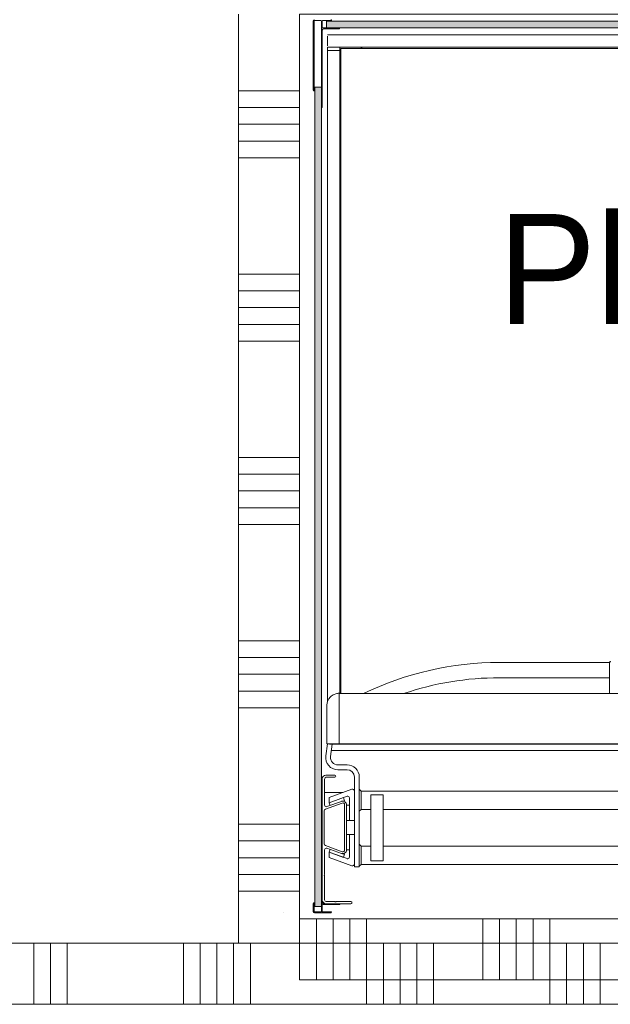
# Model space of a CAD drawing. Header units: millimetres. Extents: x -850 to 154668, y -25041 to 71030.
# Tile 41 of 211: x 40232 to 41199, y 22315 to 23926. Entities that reach past the tile are written whole.
import ezdxf
from ezdxf.enums import TextEntityAlignment as Align

# ---------------------------------------------------------------- set-up
doc = ezdxf.new("R2010")
doc.units = ezdxf.units.MM
doc.header["$MEASUREMENT"] = 0
doc.linetypes.add('HIDDEN', pattern=[381, 254, -127])
for name, color, linetype in [('New_22 NC Binnenwanden', 7, 'Continuous'), ('New_22 NC Binnenwanden Doorsnede-arcering', 7, 'Continuous'), ('New_22 NC Binnenwanden Laagscheidingslijnen', 7, 'Continuous'), ('New_66 Transportvoorzieningen', 7, 'Continuous'), ('New_66 Transportvoorzieningen 2D arcering', 7, 'Continuous'), ('New_Z Ruimtefuncties', 7, 'Continuous'), ('New_Z Ruimtefuncties Zone omranding', 7, 'Continuous'), ('New_Z Ruimtefuncties Zone tekst', 7, 'Continuous')]:
    doc.layers.add(name, color=color, linetype=linetype)
doc.styles.add('GENERATED_STYLE_1', font='txt')

# ---------------------------------------------------------------- blocks, each defined once
blk = doc.blocks.new('*X1360')
at = {"layer": 'New_22 NC Binnenwanden Doorsnede-arcering', "color": 254, "linetype": 'Continuous', "lineweight": 0, "true_color": 0xe9ebeb}
for p, q in [((40690.3, 22355), (40690.3, 22455)), ((40717.7, 22355), (40717.7, 22455)), ((40745.1, 22355), (40745.1, 22455)), ((40772.6, 22355), (40772.6, 22455)), ((40800, 22355), (40800, 22455)), ((40990.3, 22355), (40990.3, 22455)), ((41017.7, 22355), (41017.7, 22455)), ((41045.1, 22355), (41045.1, 22455)), ((41072.6, 22355), (41072.6, 22455)), ((41100, 22355), (41100, 22455)), ((41290.3, 22355), (41290.3, 22455)), ((41317.7, 22355), (41317.7, 22455)), ((41345.1, 22355), (41345.1, 22455)), ((41372.6, 22355), (41372.6, 22455)), ((41400, 22355), (41400, 22455)), ((41590.3, 22355), (41590.3, 22455)), ((41617.7, 22355), (41617.7, 22455)), ((41645.1, 22355), (41645.1, 22455)), ((41672.6, 22355), (41672.6, 22455)), ((41700, 22355), (41700, 22455)), ((41890.3, 22355), (41890.3, 22455)), ((41917.7, 22355), (41917.7, 22455)), ((41945.1, 22355), (41945.1, 22455)), ((41972.6, 22355), (41972.6, 22455)), ((42000, 22355), (42000, 22455))]:
    blk.add_line(p, q, dxfattribs=at)
blk = doc.blocks.new('Wall_203_2', base_point=(40690, 22455))
at = {"layer": 'New_22 NC Binnenwanden', "color": 8, "linetype": 'Continuous', "lineweight": 0, "true_color": 0x778488, "flags": 128}
for points in [[(42140, 22455), (40690, 22455)], [(40690, 22355), (42140, 22355)]]:
    blk.add_lwpolyline(points, dxfattribs=at)
at = {"layer": 'New_22 NC Binnenwanden', "color": 8, "lineweight": 0, "true_color": 0x778488}
blk.add_blockref('*X1360', (0, 0), dxfattribs=at)
blk = doc.blocks.new('#2D lift easy 1462x1520')
at = {"layer": 'New_66 Transportvoorzieningen 2D arcering', "linetype": 'Continuous', "lineweight": 0, "true_color": 0x99a3a6}
for points in [[(1360.8, 14374.9), (19.8, 14374.9), (19.8, 14363.9), (1360.8, 14363.9)], [(1457.5, 12884.4), (1468.5, 12884.4), (1468.5, 14355.4), (1457.5, 14355.4)]]:
    blk.add_hatch(color=253, dxfattribs=at).paths.add_polyline_path(points)
at = {"layer": 'New_66 Transportvoorzieningen', "color": 7, "linetype": 'Continuous', "lineweight": 0}
for p, q in [((9.5, 14426.5), (9.5, 14426.5)), ((9.6, 14348.4), (9.6, 14375.4)), ((11.1, 14375.4), (11.1, 14364.4)), ((11.6, 14377.4), (25.1, 14377.4)), ((26.1, 14375.9), (11.6, 14375.9)), ((1360.8, 14374.9), (19.8, 14374.9)), ((19.8, 14374.9), (19.8, 14363.9)), ((26.1, 14376.4), (26.1, 14375.9)), ((1354.5, 14376.4), (1354.5, 14375.9)), ((1354.5, 14375.9), (1469, 14375.9)), ((1469, 14377.4), (1355.5, 14377.4)), ((1360.8, 14363.9), (1360.8, 14374.9)), ((1469.4, 14377.2), (1469.4, 14377.2)), ((1469.5, 14375.4), (1469.5, 14364.4)), ((11.1, 14361.9), (11.1, 14347.4)), ((11.6, 14363.9), (53.1, 14363.9)), ((22.6, 14362.4), (11.6, 14362.4)), ((19.8, 14363.9), (1360.8, 14363.9)), ((23.1, 14333.9), (23.1, 14361.9)), ((24.6, 14360.4), (24.6, 14341.4)), ((24.6, 14356.4), (24.6, 14315.6)), ((24.6, 14315.6), (24.6, 14356.4)), ((45.6, 14362.4), (26.6, 14362.4)), ((28.1, 14342.3), (28.1, 14355.9)), ((28.1, 14355.9), (28.1, 14342.3)), ((229.1, 14362.4), (30.6, 14362.4)), ((30.6, 14362.4), (70.1, 14362.4)), ((31.1, 14358.9), (70.1, 14358.9)), ((70.1, 14358.9), (31.1, 14358.9)), ((46.1, 14362.7), (45.6, 14362.4)), ((46.6, 14362.4), (46.1, 14362.7)), ((52.1, 14362.4), (46.6, 14362.4)), ((53.1, 14363.9), (53.1, 14363.4)), ((70.8, 14359.1), (71.5, 14359.5)), ((71.5, 14359.5), (72.2, 14359.1)), ((72.9, 14358.9), (112.7, 14358.9)), ((115.6, 14354.8), (106.9, 14330.9)), ((109.7, 14329.9), (119.7, 14357.4)), ((122.5, 14359.4), (176.5, 14359.4)), ((179.3, 14357.4), (189.3, 14329.9)), ((192.1, 14330.9), (183.4, 14354.8)), ((186.3, 14358.9), (228.6, 14358.9)), ((206.5, 14328.6), (206.5, 14358.9)), ((231.6, 14355.9), (231.6, 14342.1)), ((235.1, 14342.1), (235.1, 14356.4)), ((286.3, 14354.2), (266.3, 14356.7)), ((286.3, 14354.6), (286.3, 14354.5)), ((286.3, 14354.5), (286.3, 14354.4)), ((286.3, 14354.4), (286.3, 14354)), ((287.6, 14354.9), (286.6, 14354.9)), ((288.8, 14354.9), (287.6, 14354.9)), ((289.5, 14354.9), (288.8, 14354.9)), ((289.9, 14354.9), (289.5, 14354.9)), ((290.5, 14354.9), (289.9, 14354.9)), ((291.4, 14354.9), (290.5, 14354.9)), ((292.4, 14354.9), (291.4, 14354.9)), ((292.4, 14354.9), (298.3, 14354.9)), ((307.1, 14354.9), (298.3, 14354.9)), ((317, 14354.9), (307.1, 14354.9)), ((323.1, 14354.9), (317, 14354.9)), ((326.2, 14354.9), (323.1, 14354.9)), ((330.9, 14354.9), (326.2, 14354.9)), ((338.4, 14354.9), (330.9, 14354.9)), ((345.6, 14354.9), (338.4, 14354.9)), ((345.6, 14354.9), (348.9, 14354.9)), ((346.4, 14354.8), (345.6, 14354.9)), ((347.7, 14354.8), (346.4, 14354.8)), ((349.1, 14354.8), (347.7, 14354.8)), ((348.9, 14354.9), (349, 14354.9)), ((349, 14354.9), (349.8, 14354.8)), ((349.2, 14354.8), (349.1, 14354.8)), ((349.4, 14354.8), (349.2, 14354.8)), ((349.8, 14354.8), (349.4, 14354.8)), ((355.2, 14353.8), (349.8, 14354.8)), ((1469, 14363.9), (1327.5, 14363.9)), ((1327.5, 14363.9), (1327.5, 14363.4)), ((1328.5, 14362.4), (1334, 14362.4)), ((1334, 14362.4), (1334.5, 14362.7)), ((1334.5, 14362.7), (1335, 14362.4)), ((1335, 14362.4), (1454, 14362.4)), ((1456, 14360.4), (1456, 14341.4)), ((1457.5, 14333.9), (1457.5, 14361.9)), ((1468.5, 14355.4), (1457.5, 14355.4)), ((1457.5, 14355.4), (1457.5, 12884.4)), ((1458, 14362.4), (1469, 14362.4)), ((1468.5, 12884.4), (1468.5, 14355.4)), ((1469.5, 14361.9), (1469.5, 14347.4)), ((11.1, 14347.4), (10.6, 14347.4)), ((24.6, 14341.4), (24.3, 14340.9)), ((24.3, 14340.9), (24.6, 14340.3)), ((24.6, 14334.9), (24.6, 14340.3)), ((24.6, 14340.3), (24.6, 14334.9)), ((27.5, 14340.9), (27.9, 14341.5)), ((27.9, 14341.5), (27.5, 14340.9)), ((27.9, 14340.2), (27.5, 14340.9)), ((27.5, 14340.9), (27.9, 14340.2)), ((28.1, 14315.6), (28.1, 14339.4)), ((28.1, 14339.4), (28.1, 14315.6)), ((100.4, 14351.2), (86.8, 14313.9)), ((98.3, 14321.9), (108.9, 14351.2)), ((108.9, 14351.2), (100.4, 14351.2)), ((100.4, 14327.7), (108.9, 14351.2)), ((108.9, 14351.2), (110.8, 14350.6)), ((110.8, 14350.6), (113.6, 14349.5)), ((185.3, 14349.6), (187.9, 14350.6)), ((189.8, 14351.2), (187.9, 14350.6)), ((189.8, 14351.2), (198.3, 14351.2)), ((200.4, 14321.9), (189.8, 14351.2)), ((189.8, 14351.2), (198.3, 14327.7)), ((198.3, 14351.2), (211.9, 14313.9)), ((265.3, 14348.8), (285.8, 14346.2)), ((275.5, 12893.2), (275.5, 14347.5)), ((286.1, 14350.9), (285.8, 14350.9)), ((285.8, 12889.9), (285.8, 14350.9)), ((286.1, 14350.9), (286.3, 14350.9)), ((286.3, 14354), (286.3, 14353.4)), ((286.3, 14353.4), (286.3, 14351.1)), ((286.3, 14351.1), (286.3, 14347.4)), ((286.3, 14347.4), (286.3, 14341.4)), ((286.3, 14341.4), (286.3, 14334.9)), ((355, 14353.9), (1420.8, 14353.9)), ((359.9, 14351.6), (355.2, 14353.8)), ((362.5, 14349.5), (359.9, 14351.6)), ((363.9, 14348.1), (362.5, 14349.5)), ((366.3, 14344.8), (363.9, 14348.1)), ((368.6, 14338.7), (366.3, 14344.8)), ((368.8, 14337.3), (368.6, 14338.7)), ((1420.8, 14351.9), (1420.8, 14353.9)), ((1420.8, 14353.9), (1420.8, 14351.9)), ((1425.8, 14353.9), (1420.8, 14353.9)), ((1420.8, 14351.9), (1420.8, 14335.9)), ((1420.8, 14335.9), (1420.8, 14351.9)), ((1425.8, 14351.9), (1425.8, 14353.9)), ((1425.8, 14351.9), (1425.8, 14335.9)), ((1425.8, 14349.4), (1426.1, 14349.4)), ((1425.8, 14338.4), (1426.1, 14338.4)), ((1426.1, 14353.9), (1426.1, 14353.9)), ((1426.1, 12886.9), (1426.1, 14353.9)), ((1428.1, 14353.9), (1428.1, 14353.9)), ((1428.1, 14353.9), (1444.1, 14353.9)), ((1444.1, 14353.9), (1428.1, 14353.9)), ((1428.1, 14353.9), (1444.1, 14353.9)), ((1444.1, 14353.9), (1428.1, 14353.9)), ((1444.1, 14353.9), (1444.1, 14353.9)), ((1446.1, 12886.9), (1446.1, 14353.9)), ((1446.1, 14353.9), (1446.1, 14353.9)), ((1456, 14341.4), (1456.3, 14340.9)), ((1456.3, 14340.9), (1456, 14340.3)), ((1456, 14340.3), (1456, 14334.9)), ((1469.5, 14347.4), (1470, 14347.4)), ((23.6, 14333.9), (23.1, 14333.9)), ((100.4, 14327.7), (102.3, 14327.1)), ((105.1, 14326), (102.3, 14327.1)), ((106.9, 14330.9), (105.1, 14326)), ((186.5, 14325.9), (112.5, 14325.9)), ((112.5, 14322.9), (186.5, 14322.9)), ((112.6, 14319.9), (112.6, 14322.9)), ((137.6, 14322.9), (137.6, 14319.9)), ((161, 14319.9), (161, 14322.9)), ((186, 14322.9), (186, 14319.9)), ((193.6, 14326), (192.5, 14329.1)), ((196.4, 14327.1), (193.6, 14326)), ((198.3, 14327.7), (196.4, 14327.1)), ((243.8, 14336.9), (243.8, 14321.9)), ((251.8, 14321.9), (251.8, 14336.9)), ((286.3, 12905.9), (286.3, 14334.9)), ((298.4, 14334.9), (286.4, 14334.9)), ((286.4, 14334.9), (313.8, 14334.9)), ((313.8, 14334.9), (327.4, 14334.9)), ((327.4, 14334.9), (335.7, 14334.9)), ((335.7, 14334.9), (340.7, 14334.9)), ((340.7, 14334.9), (350.2, 14334.9)), ((350.2, 14334.9), (361.6, 14334.9)), ((361.6, 14334.9), (366.5, 14334.9)), ((366.5, 14334.9), (368.6, 14334.9)), ((368.4, 14334.9), (368.4, 12905.9)), ((368.4, 14333.9), (1395.8, 14333.9)), ((1417.8, 14331.9), (368.4, 14331.9)), ((368.9, 14336.4), (368.8, 14337.3)), ((368.9, 14335.2), (368.9, 14336.3)), ((1395.8, 14333.9), (1400.8, 14333.9)), ((1395.8, 14333.9), (1395.8, 14331.9)), ((1400.8, 14333.9), (1420.8, 14333.9)), ((1400.8, 14333.9), (1400.8, 14331.9)), ((1423.8, 14331.9), (1417.8, 14331.9)), ((1420.8, 14333.9), (1420.8, 14335.9)), ((1420.8, 14335.9), (1420.8, 14333.9)), ((1420.8, 14333.9), (1420.8, 14333.9)), ((1420.8, 14333.9), (1420.8, 14333.9)), ((1425.8, 14333.9), (1420.8, 14333.9)), ((1420.8, 14333.9), (1420.8, 14333.9)), ((1423.8, 12908.9), (1423.8, 14331.9)), ((1425.8, 14333.9), (1425.8, 14335.9)), ((1425.8, 14333.9), (1425.8, 14333.9)), ((1425.8, 14333.9), (1425.8, 14333.9)), ((1457, 14333.9), (1457.5, 14333.9)), ((231.8, 14309.9), (84.8, 14309.9)), ((84.8, 14309.9), (84.8, 14301.9)), ((137.6, 14317.9), (101.1, 14317.9)), ((112.6, 14317.9), (112.6, 14319.9)), ((137.6, 14317.9), (112.6, 14317.9)), ((137.6, 14317.9), (137.6, 14319.9)), ((137.6, 14309.9), (137.6, 14317.9)), ((161, 14317.9), (161, 14319.9)), ((161, 14309.9), (161, 14317.9)), ((161, 14317.9), (197.6, 14317.9)), ((186, 14317.9), (161, 14317.9)), ((186, 14317.9), (186, 14319.9)), ((84.8, 14301.9), (231.8, 14301.9)), ((85.8, 14301.9), (88.8, 14298.9)), ((88.8, 14298.9), (88.8, 12941.9)), ((95.8, 14298.9), (88.8, 14298.9)), ((95.8, 14301.9), (111.8, 14301.9)), ((95.8, 14298.9), (111.8, 14298.9)), ((118.8, 14298.9), (111.8, 14298.9)), ((121.8, 14301.9), (118.8, 14298.9)), ((118.8, 14282.9), (118.8, 14298.9)), ((175.8, 14301.9), (178.8, 14298.9)), ((178.8, 14298.9), (178.8, 14282.9)), ((185.8, 14298.9), (178.8, 14298.9)), ((185.8, 14301.9), (201.8, 14301.9)), ((185.8, 14298.9), (201.8, 14298.9)), ((208.8, 14298.9), (201.8, 14298.9)), ((211.8, 14301.9), (208.8, 14298.9)), ((208.8, 14256.4), (208.8, 14298.9)), ((1423.8, 14298.9), (1426.1, 14298.9)), ((1426.1, 14297.9), (1423.8, 14297.9)), ((94.8, 14282.9), (94.8, 14262.9)), ((202.8, 14282.9), (94.8, 14282.9)), ((202.8, 14262.9), (202.8, 14282.9)), ((94.8, 14262.9), (202.8, 14262.9)), ((118.8, 12941.9), (118.8, 14262.9)), ((178.8, 14262.9), (178.8, 12941.9)), ((208.8, 14256.4), (208.8, 14216.4)), ((208.8, 13024.4), (208.8, 14216.4)), ((394.3, 13892.4), (394.3, 14072.4)), ((419.3, 13892.4), (419.3, 14072.4)), ((370.9, 13892.4), (368.4, 13892.4)), ((378.5, 13892.4), (370.9, 13892.4)), ((385.1, 13892.4), (378.5, 13892.4)), ((390.4, 13892.4), (385.1, 13892.4)), ((394.5, 13892.4), (390.4, 13892.4)), ((397.7, 13892.4), (394.5, 13892.4)), ((400.5, 13892.4), (397.7, 13892.4)), ((402.6, 13892.4), (400.5, 13892.4)), ((404.2, 13892.4), (402.6, 13892.4)), ((405.7, 13892.4), (404.2, 13892.4)), ((407.2, 13892.4), (405.7, 13892.4)), ((409.8, 13892.4), (407.2, 13892.4)), ((412.1, 13892.4), (409.8, 13892.4)), ((414.2, 13892.4), (412.1, 13892.4)), ((416.2, 13892.4), (414.2, 13892.4)), ((418.4, 13892.4), (416.2, 13892.4)), ((419.6, 13892.4), (418.4, 13892.4)), ((419.9, 13892.4), (419.6, 13892.4))]:
    blk.add_line(p, q, dxfattribs=at)
at = {"layer": 'New_66 Transportvoorzieningen', "color": 253, "linetype": 'HIDDEN', "lineweight": 0, "true_color": 0x99a3a6}
for p, q in [((1480, 14399.9), (0, 14399.9)), ((0, 14399.9), (0, 12849.9))]:
    blk.add_line(p, q, dxfattribs=at)
at = {"layer": 'New_66 Transportvoorzieningen', "color": 7, "linetype": 'Continuous', "lineweight": 0}
for centre, radius, start, end in [((11.6, 14375.4), 2, 90, 180), ((11.6, 14375.4), 0.5, 90, 180), ((25.1, 14376.4), 1, 0, 90), ((1355.5, 14376.4), 1, 90, 180), ((1469, 14375.4), 2, 0, 90), ((1469, 14375.4), 0.5, 0, 90), ((11.6, 14364.4), 0.5, 180, 270), ((11.6, 14361.9), 0.5, 90, 180), ((22.6, 14361.9), 0.5, 0, 90), ((30.6, 14356.4), 6, 90, 180), ((30.6, 14356.4), 6, 90, 180), ((26.6, 14360.4), 2, 90, 180), ((31.1, 14355.9), 3, 90, 180), ((31.1, 14355.9), 3, 90, 180), ((52.1, 14363.4), 1, 270, 0), ((70.1, 14360.4), 1.5, 270, 300), ((72.9, 14360.4), 1.5, 240, 270), ((112.7, 14355.9), 3, 340, 90), ((122.5, 14356.4), 3, 90, 160), ((176.5, 14356.4), 3, 20, 90), ((186.3, 14355.9), 3, 90, 200), ((228.6, 14355.9), 3, 0, 90), ((229.1, 14356.4), 6, 0, 90), ((263.8, 14336.9), 20, 82.8301, 180), ((286.6, 14354.6), 0.3, 90, 180), ((1328.5, 14363.4), 1, 180, 270), ((1454, 14360.4), 2, 0, 90), ((1458, 14361.9), 0.5, 90, 180), ((1469, 14364.4), 0.5, 270, 0), ((1469, 14361.9), 0.5, 0, 90), ((10.6, 14348.4), 1, 180, 270), ((26.6, 14342.3), 1.5, 330, 0), ((26.6, 14342.3), 1.5, 330, 0), ((26.6, 14339.4), 1.5, 0, 30), ((26.6, 14339.4), 1.5, 0, 30), ((233.3, 14342.1), 1.75, 180, 0), ((263.8, 14336.9), 12, 82.8301, 180), ((1470, 14348.4), 1, 270, 0), ((23.6, 14334.9), 1, 270, 0), ((101.1, 14320.9), 3, 160, 270), ((112.5, 14328.9), 6, 160, 270), ((112.5, 14328.9), 3, 160, 270), ((186.5, 14328.9), 6, 270, 20), ((186.5, 14328.9), 3, 270, 20), ((197.6, 14320.9), 3, 270, 20), ((231.8, 14321.9), 12, 270, 0), ((231.8, 14321.9), 20, 270, 0), ((368.6, 14335.2), 0.3, 270, 1.5), ((367.4, 14336.3), 1.5, 1.5, 4.3477), ((1457, 14334.9), 1, 180, 270), ((26.3, 14315.6), 1.75, 180, 0), ((26.3, 14315.6), 1.75, 180, 0), ((89.6, 14312.9), 3, 160, 270), ((209, 14312.9), 3, 270, 20), ((-93.2, 14072.4), 512.5, 0, 25.7699), ((-93.2, 14072.4), 487.5, 0, 18.7858), ((419.8, 13891.4), 1, 0, 90), ((419.8, 13891.4), 1, 270, 0)]:
    blk.add_arc(centre, radius, start, end, dxfattribs=at)
blk.add_point((1420.8, 14333.9), dxfattribs=at)
blk = doc.blocks.new('*X2701')
at = {"layer": 'New_22 NC Binnenwanden Doorsnede-arcering', "color": 254, "linetype": 'Continuous', "lineweight": 0, "true_color": 0xe9ebeb}
for p, q in [((40254.9, 22415), (40254.9, 22315)), ((40282.3, 22415), (40282.3, 22315)), ((40309.7, 22415), (40309.7, 22315)), ((40500, 22415), (40500, 22315)), ((40527.4, 22415), (40527.4, 22315)), ((40554.9, 22415), (40554.9, 22315)), ((40582.3, 22415), (40582.3, 22315)), ((40609.7, 22415), (40609.7, 22315)), ((40800, 22415), (40800, 22315)), ((40827.4, 22415), (40827.4, 22315)), ((40854.9, 22415), (40854.9, 22315)), ((40882.3, 22415), (40882.3, 22315)), ((40909.7, 22415), (40909.7, 22315)), ((41100, 22415), (41100, 22315)), ((41127.4, 22415), (41127.4, 22315)), ((41154.9, 22415), (41154.9, 22315)), ((41182.3, 22415), (41182.3, 22315))]:
    blk.add_line(p, q, dxfattribs=at)
blk = doc.blocks.new('Wall_537_2', base_point=(30335, 22065))
at = {"layer": 'New_22 NC Binnenwanden', "color": 8, "linetype": 'Continuous', "lineweight": 0, "true_color": 0x778488, "flags": 128}
blk.add_lwpolyline([(44275, 22415), (29850, 22415)], dxfattribs=at)
at = {"layer": 'New_22 NC Binnenwanden Laagscheidingslijnen', "color": 8, "linetype": 'Continuous', "lineweight": 0, "true_color": 0x778488}
blk.add_line((42290.4, 22315), (39720.7, 22315), dxfattribs=at)
at = {"layer": 'New_22 NC Binnenwanden', "color": 8, "lineweight": 0, "true_color": 0x778488}
blk.add_blockref('*X2701', (0, 0), dxfattribs=at)
blk = doc.blocks.new('*X2860')
at = {"layer": 'New_22 NC Binnenwanden Doorsnede-arcering', "color": 254, "linetype": 'Continuous', "lineweight": 0, "true_color": 0xe9ebeb}
for p, q in [((40590, 23809.7), (40656.8, 23809.7)), ((40656.8, 23809.7), (40690, 23809.7)), ((40590, 23782.3), (40656.8, 23782.3)), ((40656.8, 23782.3), (40690, 23782.3)), ((40590, 23754.9), (40656.8, 23754.9)), ((40656.8, 23754.9), (40690, 23754.9)), ((40590, 23727.4), (40656.8, 23727.4)), ((40656.8, 23727.4), (40690, 23727.4)), ((40590, 23700), (40656.8, 23700)), ((40656.8, 23700), (40690, 23700)), ((40590, 23509.7), (40656.8, 23509.7)), ((40656.8, 23509.7), (40690, 23509.7)), ((40590, 23482.3), (40656.8, 23482.3)), ((40656.8, 23482.3), (40690, 23482.3)), ((40590, 23454.9), (40656.8, 23454.9)), ((40656.8, 23454.9), (40690, 23454.9)), ((40590, 23427.4), (40656.8, 23427.4)), ((40656.8, 23427.4), (40690, 23427.4)), ((40590, 23400), (40656.8, 23400)), ((40656.8, 23400), (40690, 23400)), ((40590, 23209.7), (40656.8, 23209.7)), ((40656.8, 23209.7), (40690, 23209.7)), ((40590, 23182.3), (40656.8, 23182.3)), ((40656.8, 23182.3), (40690, 23182.3)), ((40590, 23154.9), (40656.8, 23154.9)), ((40656.8, 23154.9), (40690, 23154.9)), ((40590, 23127.4), (40656.8, 23127.4)), ((40656.8, 23127.4), (40690, 23127.4)), ((40590, 23100), (40656.8, 23100)), ((40656.8, 23100), (40690, 23100)), ((40590, 22909.7), (40656.8, 22909.7)), ((40656.8, 22909.7), (40690, 22909.7)), ((40590, 22882.3), (40656.8, 22882.3)), ((40656.8, 22882.3), (40690, 22882.3)), ((40590, 22854.9), (40656.8, 22854.9)), ((40656.8, 22854.9), (40690, 22854.9)), ((40590, 22827.4), (40656.8, 22827.4)), ((40656.8, 22827.4), (40690, 22827.4)), ((40590, 22800), (40656.8, 22800)), ((40656.8, 22800), (40690, 22800)), ((40590, 22609.7), (40656.8, 22609.7)), ((40656.8, 22609.7), (40690, 22609.7)), ((40590, 22582.3), (40656.8, 22582.3)), ((40656.8, 22582.3), (40690, 22582.3)), ((40590, 22554.9), (40656.8, 22554.9)), ((40656.8, 22554.9), (40690, 22554.9)), ((40590, 22527.4), (40656.8, 22527.4)), ((40656.8, 22527.4), (40690, 22527.4)), ((40590, 22500), (40656.8, 22500)), ((40656.8, 22500), (40690, 22500))]:
    blk.add_line(p, q, dxfattribs=at)
blk = doc.blocks.new('Wall_577_2', base_point=(40690, 23935))
at = {"layer": 'New_22 NC Binnenwanden', "color": 8, "linetype": 'Continuous', "lineweight": 0, "true_color": 0x778488, "flags": 128}
for points in [[(40590, 23935), (40590, 22415)], [(40690, 22455), (40690, 23935)], [(40690, 22415), (40590, 22415)]]:
    blk.add_lwpolyline(points, dxfattribs=at)
at = {"layer": 'New_22 NC Binnenwanden', "color": 8, "lineweight": 0, "true_color": 0x778488}
blk.add_blockref('*X2860', (0, 0), dxfattribs=at)
blk = doc.blocks.new('Platformlift_1.00_33_2', base_point=(41569.3, 23319.2))
at = {"layer": 'New_Z Ruimtefuncties Zone tekst', "color": 2, "lineweight": 0, "style": 'GENERATED_STYLE_1'}
for tag, p in [('DUMMY_938', (42151.9, 23649.2)), ('ROOM_NAME', (42151.9, 23608)), ('DUMMY_939', (42151.9, 23272)), ('ROOM_NUMBER', (42151.9, 23230.9))]:
    blk.add_attdef(tag, text='', height=180, dxfattribs=at).set_placement(p, align=Align.TOP_RIGHT)

msp = doc.modelspace()

# ---------------------------------------------------------------- linework, layer by layer
at = {"layer": 'New_Z Ruimtefuncties Zone omranding', "color": 32, "linetype": 'Continuous', "lineweight": 0, "true_color": 0xba661c, "flags": 128}
msp.add_lwpolyline([(40690, 22455), (42140, 22455), (42140, 23935), (40690, 23935)], close=True, dxfattribs=at)

# ---------------------------------------------------------------- block references
at = {"layer": 'New_22 NC Binnenwanden', "color": 8, "lineweight": 0, "true_color": 0x778488}
for name, p in [('Wall_577_2', (40690, 23935)), ('Wall_203_2', (40690, 22455)), ('Wall_537_2', (30335, 22065))]:
    msp.add_blockref(name, p, dxfattribs=at)
at = {"layer": 'New_66 Transportvoorzieningen', "color": 1, "linetype": 'Continuous', "lineweight": 0, "zscale": 1000, "rotation": 90}
msp.add_blockref('#2D lift easy 1462x1520', (55089.9, 22455), dxfattribs=at)
at = {"layer": 'New_Z Ruimtefuncties', "color": 2, "linetype": 'Continuous', "lineweight": 0}
msp.add_blockref('Platformlift_1.00_33_2', (41569.3, 23319.2), dxfattribs=at).add_auto_attribs({'ROOM_NAME': 'Platformlift', 'ROOM_NUMBER': '1.00'})

doc.saveas('drawing.dxf')
